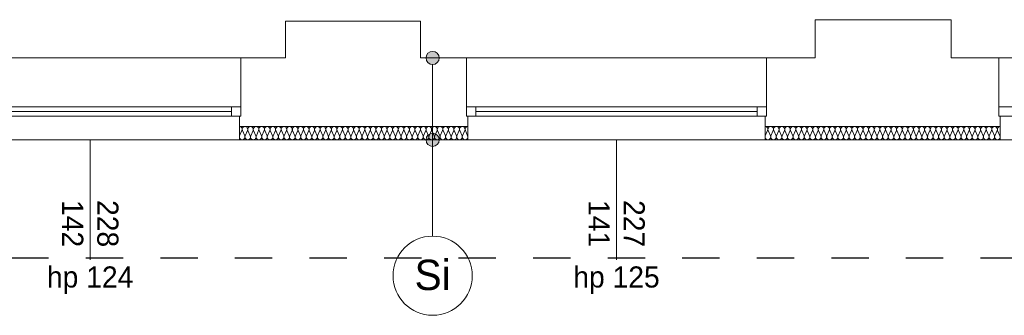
# Model space of a CAD drawing. Extents: x -528673 to -468586, y 24609 to 131944.
# Tile 14 of 87: x -485373 to -477919, y 27035 to 29275. Entities that reach past the tile are written whole.
import ezdxf

# ---------------------------------------------------------------- set-up
doc = ezdxf.new("R2010")
doc.units = 0
doc.header["$MEASUREMENT"] = 0
doc.linetypes.add('Dashed', pattern=[564.444447, 282.222223, -282.222223])
for name, color, linetype in [('#PODKŁAD', 252, 'Continuous'), ('Arch opisy', 252, 'Continuous'), ('Inwent Izolacje', 252, 'Continuous')]:
    doc.layers.add(name, color=color, linetype=linetype)
for name, color, linetype, lineweight in [('Arch opisy_Nr_Pióra__1', 252, 'Continuous', 25), ('Arch opisy_Nr_Pióra__21', 252, 'Continuous', 9), ('Inwent Izolacje_Nr_Pióra__2', 252, 'Continuous', 13), ('INWENT. OKNA_Nr_Pióra__21', 252, 'Continuous', 9), ('INWENT. OKNA_Nr_Pióra__5', 252, 'Continuous', 13), ('INWENT.ŚCIANY_Nr_Pióra__1', 252, 'Continuous', 25), ('INWENT.ŚCIANY_Nr_Pióra__20', 252, 'Continuous', 60), ('INWENT.ŚCIANY_Nr_Pióra__21', 252, 'Continuous', 9), ('INWENT.ŚCIANY_Nr_Pióra__3', 252, 'Continuous', 13)]:
    doc.layers.add(name, color=color, linetype=linetype, lineweight=lineweight)
doc.styles.add('GENERATED_STYLE_5', font='txt')

# ---------------------------------------------------------------- blocks, each defined once
blk = doc.blocks.new('Izolacja cieplna 14_156', base_point=(-477950.2, 28464.5))
at = {"layer": 'Inwent Izolacje_Nr_Pióra__2', "linetype": 'Continuous'}
for p, q in [((-479710.8, 28434.7), (-479728.4, 28394.3)), ((-479689.6, 28394.3), (-479707.2, 28434.7)), ((-479668.4, 28434.7), (-479686, 28394.3)), ((-479647.2, 28394.3), (-479664.8, 28434.7)), ((-479626, 28434.7), (-479643.6, 28394.3)), ((-479604.8, 28394.3), (-479622.5, 28434.7)), ((-479583.6, 28434.7), (-479601.3, 28394.3)), ((-479562.4, 28394.3), (-479580.1, 28434.7)), ((-479541.3, 28434.7), (-479558.9, 28394.3)), ((-479520.1, 28394.3), (-479537.7, 28434.7)), ((-479498.9, 28434.7), (-479516.5, 28394.3)), ((-479477.7, 28394.3), (-479495.3, 28434.7)), ((-479456.5, 28434.7), (-479474.1, 28394.3)), ((-479435.3, 28394.3), (-479452.9, 28434.7)), ((-479414.1, 28434.7), (-479431.7, 28394.3)), ((-479392.9, 28394.3), (-479410.5, 28434.7)), ((-479371.7, 28434.7), (-479389.4, 28394.3)), ((-479350.5, 28394.3), (-479368.2, 28434.7)), ((-479329.3, 28434.7), (-479347, 28394.3)), ((-479308.2, 28394.3), (-479325.8, 28434.7)), ((-479287, 28434.7), (-479304.6, 28394.3)), ((-479265.8, 28394.3), (-479283.4, 28434.7)), ((-479244.6, 28434.7), (-479262.2, 28394.3)), ((-479223.4, 28394.3), (-479241, 28434.7)), ((-479202.2, 28434.7), (-479219.8, 28394.3)), ((-479181, 28394.3), (-479198.6, 28434.7)), ((-479159.8, 28434.7), (-479177.5, 28394.3)), ((-479138.6, 28394.3), (-479156.3, 28434.7)), ((-479117.4, 28434.7), (-479135.1, 28394.3)), ((-479096.3, 28394.3), (-479113.9, 28434.7)), ((-479075.1, 28434.7), (-479092.7, 28394.3)), ((-479053.9, 28394.3), (-479071.5, 28434.7)), ((-479032.7, 28434.7), (-479050.3, 28394.3)), ((-479011.5, 28394.3), (-479029.1, 28434.7)), ((-478990.3, 28434.7), (-479007.9, 28394.3)), ((-478969.1, 28394.3), (-478986.7, 28434.7)), ((-478947.9, 28434.7), (-478965.5, 28394.3)), ((-478926.7, 28394.3), (-478944.4, 28434.7)), ((-478905.5, 28434.7), (-478923.2, 28394.3)), ((-478884.3, 28394.3), (-478902, 28434.7)), ((-478863.2, 28434.7), (-478880.8, 28394.3)), ((-478842, 28394.3), (-478859.6, 28434.7)), ((-478820.8, 28434.7), (-478838.4, 28394.3)), ((-478799.6, 28394.3), (-478817.2, 28434.7)), ((-478778.4, 28434.7), (-478796, 28394.3)), ((-478757.2, 28394.3), (-478774.8, 28434.7)), ((-478736, 28434.7), (-478753.6, 28394.3)), ((-478714.8, 28394.3), (-478732.5, 28434.7)), ((-478693.6, 28434.7), (-478711.3, 28394.3)), ((-478672.4, 28394.3), (-478690.1, 28434.7)), ((-478651.3, 28434.7), (-478668.9, 28394.3)), ((-478630.1, 28394.3), (-478647.7, 28434.7)), ((-478608.9, 28434.7), (-478626.5, 28394.3)), ((-478587.7, 28394.3), (-478605.3, 28434.7)), ((-478566.5, 28434.7), (-478584.1, 28394.3)), ((-478545.3, 28394.3), (-478562.9, 28434.7)), ((-478524.1, 28434.7), (-478541.7, 28394.3)), ((-478502.9, 28394.3), (-478520.5, 28434.7)), ((-478481.7, 28434.7), (-478499.4, 28394.3)), ((-478460.5, 28394.3), (-478478.2, 28434.7)), ((-478439.3, 28434.7), (-478457, 28394.3)), ((-478418.2, 28394.3), (-478435.8, 28434.7)), ((-478397, 28434.7), (-478414.6, 28394.3)), ((-478375.8, 28394.3), (-478393.4, 28434.7)), ((-478354.6, 28434.7), (-478372.2, 28394.3)), ((-478333.4, 28394.3), (-478351, 28434.7)), ((-478312.2, 28434.7), (-478329.8, 28394.3)), ((-478291, 28394.3), (-478308.6, 28434.7)), ((-478269.8, 28434.7), (-478287.5, 28394.3)), ((-478248.6, 28394.3), (-478266.3, 28434.7)), ((-478227.4, 28434.7), (-478245.1, 28394.3)), ((-478206.3, 28394.3), (-478223.9, 28434.7)), ((-478185.1, 28434.7), (-478202.7, 28394.3)), ((-478163.9, 28394.3), (-478181.5, 28434.7)), ((-478142.7, 28434.7), (-478160.3, 28394.3)), ((-478121.5, 28394.3), (-478139.1, 28434.7)), ((-478100.3, 28434.7), (-478117.9, 28394.3)), ((-478079.1, 28394.3), (-478096.7, 28434.7)), ((-478057.9, 28434.7), (-478075.5, 28394.3)), ((-478036.7, 28394.3), (-478054.4, 28434.7)), ((-478015.5, 28434.7), (-478033.2, 28394.3)), ((-477994.3, 28394.3), (-478012, 28434.7)), ((-477973.2, 28434.7), (-477990.8, 28394.3)), ((-477952, 28394.3), (-477969.6, 28434.7))]:
    blk.add_line(p, q, dxfattribs=at)
for centre, start_param, end_param in [((-479730.2, 28443.3), 1.158004, 3.141593), ((-479687.8, 28443.3), 1.158004, 5.125183), ((-479645.4, 28443.3), 1.158004, 5.125183), ((-479603, 28443.3), 1.158004, 5.125183), ((-479560.7, 28443.3), 1.158004, 5.125183), ((-479518.3, 28443.3), 1.158004, 5.125183), ((-479475.9, 28443.3), 1.158004, 5.125183), ((-479433.5, 28443.3), 1.158004, 5.125183), ((-479391.1, 28443.3), 1.158004, 5.125183), ((-479348.8, 28443.3), 1.158004, 5.125183), ((-479306.4, 28443.3), 1.158004, 5.125183), ((-479264, 28443.3), 1.158004, 5.125183), ((-479221.6, 28443.3), 1.158004, 5.125183), ((-479179.2, 28443.3), 1.158004, 5.125183), ((-479136.9, 28443.3), 1.158004, 5.125183), ((-479094.5, 28443.3), 1.158004, 5.125183), ((-479052.1, 28443.3), 1.158004, 5.125183), ((-479009.7, 28443.3), 1.158004, 5.125183), ((-478967.3, 28443.3), 1.158004, 5.125183), ((-478924.9, 28443.3), 1.158004, 5.125183), ((-478882.6, 28443.3), 1.158004, 5.125183), ((-478840.2, 28443.3), 1.158004, 5.125183), ((-478797.8, 28443.3), 1.158004, 5.125183), ((-478755.4, 28443.3), 1.158004, 5.125183), ((-478713, 28443.3), 1.158004, 5.125183), ((-478670.7, 28443.3), 1.158004, 5.125183), ((-478628.3, 28443.3), 1.158004, 5.125183), ((-478585.9, 28443.3), 1.158004, 5.125183), ((-478543.5, 28443.3), 1.158004, 5.125183), ((-478501.1, 28443.3), 1.158004, 5.125183), ((-478458.8, 28443.3), 1.158004, 5.125183), ((-478416.4, 28443.3), 1.158004, 5.125183), ((-478374, 28443.3), 1.158004, 5.125183), ((-478331.6, 28443.3), 1.158004, 5.125183), ((-478289.2, 28443.3), 1.158004, 5.125183), ((-478246.9, 28443.3), 1.158004, 5.125183), ((-478204.5, 28443.3), 1.158004, 5.125183), ((-478162.1, 28443.3), 1.158004, 5.125183), ((-478119.7, 28443.3), 1.158004, 5.125183), ((-478077.3, 28443.3), 1.158004, 5.125183), ((-478034.9, 28443.3), 1.158004, 5.125183), ((-477992.6, 28443.3), 1.158004, 5.125183), ((-477950.2, 28443.3), 3.141593, 5.125182), ((-479709, 28385.8), 4.299595, 8.266775), ((-479666.6, 28385.8), 4.299595, 8.266775), ((-479624.2, 28385.8), 4.299595, 8.266775), ((-479581.9, 28385.8), 4.299595, 8.266775), ((-479539.5, 28385.8), 4.299595, 8.266775), ((-479497.1, 28385.8), 4.299595, 8.266775), ((-479454.7, 28385.8), 4.299595, 8.266775), ((-479412.3, 28385.8), 4.299595, 8.266775), ((-479369.9, 28385.8), 4.299595, 8.266775), ((-479327.6, 28385.8), 4.299595, 8.266775), ((-479285.2, 28385.8), 4.299595, 8.266775), ((-479242.8, 28385.8), 4.299595, 8.266775), ((-479200.4, 28385.8), 4.299595, 8.266775), ((-479158, 28385.8), 4.299595, 8.266775), ((-479115.7, 28385.8), 4.299595, 8.266775), ((-479073.3, 28385.8), 4.299595, 8.266775), ((-479030.9, 28385.8), 4.299595, 8.266775), ((-478988.5, 28385.8), 4.299595, 8.266775), ((-478946.1, 28385.8), 4.299595, 8.266775), ((-478903.8, 28385.8), 4.299595, 8.266775), ((-478861.4, 28385.8), 4.299595, 8.266775), ((-478819, 28385.8), 4.299595, 8.266775), ((-478776.6, 28385.8), 4.299595, 8.266775), ((-478734.2, 28385.8), 4.299595, 8.266775), ((-478691.9, 28385.8), 4.299595, 8.266775), ((-478649.5, 28385.8), 4.299595, 8.266775), ((-478607.1, 28385.8), 4.299595, 8.266775), ((-478564.7, 28385.8), 4.299595, 8.266775), ((-478522.3, 28385.8), 4.299595, 8.266775), ((-478479.9, 28385.8), 4.299595, 8.266775), ((-478437.6, 28385.8), 4.299595, 8.266775), ((-478395.2, 28385.8), 4.299595, 8.266775), ((-478352.8, 28385.8), 4.299595, 8.266775), ((-478310.4, 28385.8), 4.299595, 8.266775), ((-478268, 28385.8), 4.299595, 8.266775), ((-478225.7, 28385.8), 4.299595, 8.266775), ((-478183.3, 28385.8), 4.299595, 8.266775), ((-478140.9, 28385.8), 4.299595, 8.266775), ((-478098.5, 28385.8), 4.299595, 8.266775), ((-478056.1, 28385.8), 4.299595, 8.266775), ((-478013.8, 28385.8), 4.299595, 8.266775), ((-477971.4, 28385.8), 4.299595, 8.266775)]:
    blk.add_ellipse(centre, major_axis=(0, -21.3), ratio=0.996364, start_param=start_param, end_param=end_param, dxfattribs=at)
blk = doc.blocks.new('Izolacja cieplna 14_157', base_point=(-481980.2, 28464.5))
at = {"layer": 'Inwent Izolacje_Nr_Pióra__2', "linetype": 'Continuous'}
for p, q in [((-483690.9, 28434.7), (-483708.4, 28394.3)), ((-483669.8, 28394.3), (-483687.3, 28434.7)), ((-483648.7, 28434.7), (-483666.2, 28394.3)), ((-483627.6, 28394.3), (-483645.1, 28434.7)), ((-483606.5, 28434.7), (-483624, 28394.3)), ((-483585.4, 28394.3), (-483602.9, 28434.7)), ((-483564.3, 28434.7), (-483581.8, 28394.3)), ((-483543.2, 28394.3), (-483560.7, 28434.7)), ((-483522.1, 28434.7), (-483539.6, 28394.3)), ((-483501, 28394.3), (-483518.5, 28434.7)), ((-483479.9, 28434.7), (-483497.4, 28394.3)), ((-483458.8, 28394.3), (-483476.3, 28434.7)), ((-483437.7, 28434.7), (-483455.2, 28394.3)), ((-483416.6, 28394.3), (-483434.1, 28434.7)), ((-483395.5, 28434.7), (-483413, 28394.3)), ((-483374.4, 28394.3), (-483391.9, 28434.7)), ((-483353.3, 28434.7), (-483370.9, 28394.3)), ((-483332.2, 28394.3), (-483349.8, 28434.7)), ((-483311.1, 28434.7), (-483328.7, 28394.3)), ((-483290, 28394.3), (-483307.6, 28434.7)), ((-483268.9, 28434.7), (-483286.5, 28394.3)), ((-483247.8, 28394.3), (-483265.4, 28434.7)), ((-483226.7, 28434.7), (-483244.3, 28394.3)), ((-483205.6, 28394.3), (-483223.2, 28434.7)), ((-483184.5, 28434.7), (-483202.1, 28394.3)), ((-483163.4, 28394.3), (-483181, 28434.7)), ((-483142.3, 28434.7), (-483159.9, 28394.3)), ((-483121.2, 28394.3), (-483138.8, 28434.7)), ((-483100.1, 28434.7), (-483117.7, 28394.3)), ((-483079, 28394.3), (-483096.6, 28434.7)), ((-483057.9, 28434.7), (-483075.5, 28394.3)), ((-483036.8, 28394.3), (-483054.4, 28434.7)), ((-483015.7, 28434.7), (-483033.3, 28394.3)), ((-482994.6, 28394.3), (-483012.2, 28434.7)), ((-482973.5, 28434.7), (-482991.1, 28394.3)), ((-482952.4, 28394.3), (-482970, 28434.7)), ((-482931.3, 28434.7), (-482948.9, 28394.3)), ((-482910.3, 28394.3), (-482927.8, 28434.7)), ((-482889.2, 28434.7), (-482906.7, 28394.3)), ((-482868.1, 28394.3), (-482885.6, 28434.7)), ((-482847, 28434.7), (-482864.5, 28394.3)), ((-482825.9, 28394.3), (-482843.4, 28434.7)), ((-482804.8, 28434.7), (-482822.3, 28394.3)), ((-482783.7, 28394.3), (-482801.2, 28434.7)), ((-482762.6, 28434.7), (-482780.1, 28394.3)), ((-482741.5, 28394.3), (-482759, 28434.7)), ((-482720.4, 28434.7), (-482737.9, 28394.3)), ((-482699.3, 28394.3), (-482716.8, 28434.7)), ((-482678.2, 28434.7), (-482695.7, 28394.3)), ((-482657.1, 28394.3), (-482674.6, 28434.7)), ((-482636, 28434.7), (-482653.5, 28394.3)), ((-482614.9, 28394.3), (-482632.4, 28434.7)), ((-482593.8, 28434.7), (-482611.3, 28394.3)), ((-482572.7, 28394.3), (-482590.2, 28434.7)), ((-482551.6, 28434.7), (-482569.1, 28394.3)), ((-482530.5, 28394.3), (-482548, 28434.7)), ((-482509.4, 28434.7), (-482526.9, 28394.3)), ((-482488.3, 28394.3), (-482505.9, 28434.7)), ((-482467.2, 28434.7), (-482484.8, 28394.3)), ((-482446.1, 28394.3), (-482463.7, 28434.7)), ((-482425, 28434.7), (-482442.6, 28394.3)), ((-482403.9, 28394.3), (-482421.5, 28434.7)), ((-482382.8, 28434.7), (-482400.4, 28394.3)), ((-482361.7, 28394.3), (-482379.3, 28434.7)), ((-482340.6, 28434.7), (-482358.2, 28394.3)), ((-482319.5, 28394.3), (-482337.1, 28434.7)), ((-482298.4, 28434.7), (-482316, 28394.3)), ((-482277.3, 28394.3), (-482294.9, 28434.7)), ((-482256.2, 28434.7), (-482273.8, 28394.3)), ((-482235.1, 28394.3), (-482252.7, 28434.7)), ((-482214, 28434.7), (-482231.6, 28394.3)), ((-482192.9, 28394.3), (-482210.5, 28434.7)), ((-482171.8, 28434.7), (-482189.4, 28394.3)), ((-482150.7, 28394.3), (-482168.3, 28434.7)), ((-482129.6, 28434.7), (-482147.2, 28394.3)), ((-482108.5, 28394.3), (-482126.1, 28434.7)), ((-482087.4, 28434.7), (-482105, 28394.3)), ((-482066.3, 28394.3), (-482083.9, 28434.7)), ((-482045.3, 28434.7), (-482062.8, 28394.3)), ((-482024.2, 28394.3), (-482041.7, 28434.7)), ((-482003.1, 28434.7), (-482020.6, 28394.3)), ((-481982, 28394.3), (-481999.5, 28434.7))]:
    blk.add_line(p, q, dxfattribs=at)
for centre, start_param, end_param in [((-483710.2, 28443.3), 1.158004, 3.141593), ((-483668, 28443.3), 1.158004, 5.125183), ((-483625.8, 28443.3), 1.158004, 5.125183), ((-483583.6, 28443.3), 1.158004, 5.125183), ((-483541.4, 28443.3), 1.158004, 5.125183), ((-483499.2, 28443.3), 1.158004, 5.125183), ((-483457, 28443.3), 1.158004, 5.125183), ((-483414.8, 28443.3), 1.158004, 5.125183), ((-483372.6, 28443.3), 1.158004, 5.125183), ((-483330.4, 28443.3), 1.158004, 5.125183), ((-483288.2, 28443.3), 1.158004, 5.125183), ((-483246, 28443.3), 1.158004, 5.125183), ((-483203.8, 28443.3), 1.158004, 5.125183), ((-483161.6, 28443.3), 1.158004, 5.125183), ((-483119.5, 28443.3), 1.158004, 5.125183), ((-483077.3, 28443.3), 1.158004, 5.125183), ((-483035.1, 28443.3), 1.158004, 5.125183), ((-482992.9, 28443.3), 1.158004, 5.125183), ((-482950.7, 28443.3), 1.158004, 5.125183), ((-482908.5, 28443.3), 1.158004, 5.125183), ((-482866.3, 28443.3), 1.158004, 5.125183), ((-482824.1, 28443.3), 1.158004, 5.125183), ((-482781.9, 28443.3), 1.158004, 5.125183), ((-482739.7, 28443.3), 1.158004, 5.125183), ((-482697.5, 28443.3), 1.158004, 5.125183), ((-482655.3, 28443.3), 1.158004, 5.125183), ((-482613.1, 28443.3), 1.158004, 5.125183), ((-482570.9, 28443.3), 1.158004, 5.125183), ((-482528.7, 28443.3), 1.158004, 5.125183), ((-482486.5, 28443.3), 1.158004, 5.125183), ((-482444.3, 28443.3), 1.158004, 5.125183), ((-482402.1, 28443.3), 1.158004, 5.125183), ((-482359.9, 28443.3), 1.158004, 5.125183), ((-482317.7, 28443.3), 1.158004, 5.125183), ((-482275.6, 28443.3), 1.158004, 5.125183), ((-482233.4, 28443.3), 1.158004, 5.125183), ((-482191.2, 28443.3), 1.158004, 5.125183), ((-482149, 28443.3), 1.158004, 5.125183), ((-482106.8, 28443.3), 1.158004, 5.125183), ((-482064.6, 28443.3), 1.158004, 5.125183), ((-482022.4, 28443.3), 1.158004, 5.125183), ((-481980.2, 28443.3), 3.141593, 5.125182), ((-483689.1, 28385.8), 4.299595, 8.266775), ((-483646.9, 28385.8), 4.299595, 8.266775), ((-483604.7, 28385.8), 4.299595, 8.266775), ((-483562.5, 28385.8), 4.299595, 8.266775), ((-483520.3, 28385.8), 4.299595, 8.266775), ((-483478.1, 28385.8), 4.299595, 8.266775), ((-483435.9, 28385.8), 4.299595, 8.266775), ((-483393.7, 28385.8), 4.299595, 8.266775), ((-483351.5, 28385.8), 4.299595, 8.266775), ((-483309.3, 28385.8), 4.299595, 8.266775), ((-483267.1, 28385.8), 4.299595, 8.266775), ((-483224.9, 28385.8), 4.299595, 8.266775), ((-483182.7, 28385.8), 4.299595, 8.266775), ((-483140.6, 28385.8), 4.299595, 8.266775), ((-483098.4, 28385.8), 4.299595, 8.266775), ((-483056.2, 28385.8), 4.299595, 8.266775), ((-483014, 28385.8), 4.299595, 8.266775), ((-482971.8, 28385.8), 4.299595, 8.266775), ((-482929.6, 28385.8), 4.299595, 8.266775), ((-482887.4, 28385.8), 4.299595, 8.266775), ((-482845.2, 28385.8), 4.299595, 8.266775), ((-482803, 28385.8), 4.299595, 8.266775), ((-482760.8, 28385.8), 4.299595, 8.266775), ((-482718.6, 28385.8), 4.299595, 8.266775), ((-482676.4, 28385.8), 4.299595, 8.266775), ((-482634.2, 28385.8), 4.299595, 8.266775), ((-482592, 28385.8), 4.299595, 8.266775), ((-482549.8, 28385.8), 4.299595, 8.266775), ((-482507.6, 28385.8), 4.299595, 8.266775), ((-482465.4, 28385.8), 4.299595, 8.266775), ((-482423.2, 28385.8), 4.299595, 8.266775), ((-482381, 28385.8), 4.299595, 8.266775), ((-482338.8, 28385.8), 4.299595, 8.266775), ((-482296.6, 28385.8), 4.299595, 8.266775), ((-482254.5, 28385.8), 4.299595, 8.266775), ((-482212.3, 28385.8), 4.299595, 8.266775), ((-482170.1, 28385.8), 4.299595, 8.266775), ((-482127.9, 28385.8), 4.299595, 8.266775), ((-482085.7, 28385.8), 4.299595, 8.266775), ((-482043.5, 28385.8), 4.299595, 8.266775), ((-482001.3, 28385.8), 4.299595, 8.266775)]:
    blk.add_ellipse(centre, major_axis=(0, -21.3), ratio=0.991995, start_param=start_param, end_param=end_param, dxfattribs=at)
blk = doc.blocks.new('Linia_95', base_point=(-482247.1, 28984.5))
at = {"layer": 'Arch opisy_Nr_Pióra__21', "linetype": 'Continuous'}
for points in [[(-482197.1, 28984.5), (-482200.9, 29003.7), (-482211.7, 29019.9), (-482227.9, 29030.7), (-482247.1, 29034.5), (-482266.2, 29030.7), (-482282.4, 29019.9), (-482293.2, 29003.7), (-482297.1, 28984.5), (-482293.2, 28965.4), (-482282.4, 28949.2), (-482266.2, 28938.3), (-482247.1, 28934.5), (-482227.9, 28938.3), (-482211.7, 28949.2), (-482200.9, 28965.4)], [(-482197.1, 28364.5), (-482200.9, 28383.7), (-482211.7, 28399.9), (-482227.9, 28410.7), (-482247.1, 28414.5), (-482266.2, 28410.7), (-482282.4, 28399.9), (-482293.2, 28383.7), (-482297.1, 28364.5), (-482293.2, 28345.4), (-482282.4, 28329.2), (-482266.2, 28318.3), (-482247.1, 28314.5), (-482227.9, 28318.3), (-482211.7, 28329.2), (-482200.9, 28345.4)]]:
    blk.add_hatch(color=256, dxfattribs=at).paths.add_polyline_path(points, flags=0)
blk.add_line((-482247.1, 28934.5), (-482247.1, 28414.5), dxfattribs=at)
for centre in [(-482247.1, 28984.5), (-482247.1, 28364.5)]:
    blk.add_circle(centre, 50, dxfattribs=at)
blk = doc.blocks.new('Linia_96', base_point=(-482247.1, 28464.5))
at = {"layer": 'Arch opisy_Nr_Pióra__21', "linetype": 'Continuous'}
blk.add_line((-482247.1, 28464.5), (-482247.1, 27634.7), dxfattribs=at)
blk.add_circle((-482247.1, 27334.7), 300, dxfattribs=at)
blk = doc.blocks.new('PARTER')
at = {"layer": 'INWENT. OKNA_Nr_Pióra__5', "color": 252, "linetype": 'Continuous', "lineweight": 15}
for p, q in [((-485980.2, 28614.5), (-483700.2, 28614.5)), ((-485910.2, 28579.5), (-483770.2, 28579.5)), ((-483770.2, 28614.5), (-483770.2, 28544.5)), ((-483700.2, 28614.5), (-483700.2, 28544.5)), ((-481990.2, 28614.5), (-481990.2, 28544.5)), ((-481990.2, 28614.5), (-479720.2, 28614.5)), ((-481920.2, 28614.5), (-481920.2, 28544.5)), ((-481920.2, 28579.5), (-479790.2, 28579.5)), ((-479790.2, 28614.5), (-479790.2, 28544.5)), ((-479720.2, 28614.5), (-479720.2, 28544.5)), ((-477960.2, 28614.5), (-477960.2, 28544.5)), ((-477960.2, 28614.5), (-475690.2, 28614.5)), ((-485980.2, 28544.5), (-483700.2, 28544.5)), ((-481990.2, 28544.5), (-479720.2, 28544.5)), ((-477960.2, 28544.5), (-475690.2, 28544.5)), ((-484840.2, 28364.5), (-484840.2, 27454.5)), ((-480855.2, 28364.5), (-480855.2, 27454.5))]:
    blk.add_line(p, q, dxfattribs=at)
at = {"layer": 'INWENT.ŚCIANY_Nr_Pióra__1', "color": 252, "linetype": 'Continuous', "lineweight": 15}
for p, q in [((-483360.2, 28984.5), (-483360.2, 29264.5)), ((-483360.2, 29264.5), (-482340.2, 29264.5)), ((-482340.2, 29264.5), (-482340.2, 28984.5)), ((-479350.2, 28984.5), (-479350.2, 29274.5)), ((-479350.2, 29274.5), (-478320.2, 29274.5)), ((-478320.2, 29274.5), (-478320.2, 28984.5)), ((-483700.2, 28984.5), (-483700.2, 28544.5)), ((-483700.2, 28984.5), (-483360.2, 28984.5)), ((-482340.2, 28984.5), (-481990.2, 28984.5)), ((-481990.2, 28984.5), (-481990.2, 28544.5)), ((-479720.2, 28984.5), (-479720.2, 28544.5)), ((-479720.2, 28984.5), (-479350.2, 28984.5)), ((-478320.2, 28984.5), (-477960.2, 28984.5)), ((-477960.2, 28984.5), (-477960.2, 28544.5)), ((-483700.2, 28544.5), (-483710.2, 28544.5)), ((-483710.2, 28544.5), (-483710.2, 28464.5)), ((-481990.2, 28544.5), (-481980.2, 28544.5)), ((-481980.2, 28544.5), (-481980.2, 28464.5)), ((-479720.2, 28544.5), (-479730.2, 28544.5)), ((-479730.2, 28544.5), (-479730.2, 28464.5)), ((-477960.2, 28544.5), (-477950.2, 28544.5)), ((-477950.2, 28544.5), (-477950.2, 28464.5)), ((-483710.2, 28464.5), (-481980.2, 28464.5)), ((-479730.2, 28464.5), (-477950.2, 28464.5))]:
    blk.add_line(p, q, dxfattribs=at)
at = {"layer": 'INWENT.ŚCIANY_Nr_Pióra__20', "color": 252, "linetype": 'Dashed', "lineweight": 30}
blk.add_line((-493903.7, 27470.7), (-469728.7, 27470.7), dxfattribs=at)
at = {"layer": 'INWENT.ŚCIANY_Nr_Pióra__21', "color": 252, "linetype": 'Continuous', "lineweight": 15}
for p, q in [((-485980.2, 28984.5), (-483700.2, 28984.5)), ((-481990.2, 28984.5), (-479720.2, 28984.5)), ((-477960.2, 28984.5), (-475690.2, 28984.5)), ((-483710.2, 28364.5), (-485970.2, 28364.5)), ((-481980.2, 28364.5), (-479730.2, 28364.5)), ((-477950.2, 28364.5), (-475700.2, 28364.5))]:
    blk.add_line(p, q, dxfattribs=at)
at = {"layer": 'INWENT.ŚCIANY_Nr_Pióra__3', "color": 252, "linetype": 'Continuous', "lineweight": 15}
for p, q in [((-483710.2, 28464.5), (-483710.2, 28364.5)), ((-481980.2, 28464.5), (-481980.2, 28364.5)), ((-479730.2, 28464.5), (-479730.2, 28364.5)), ((-477950.2, 28464.5), (-477950.2, 28364.5)), ((-483710.2, 28364.5), (-481980.2, 28364.5)), ((-479730.2, 28364.5), (-477950.2, 28364.5))]:
    blk.add_line(p, q, dxfattribs=at)
at = {"layer": 'Arch opisy', "color": 252, "linetype": 'Continuous', "lineweight": 15}
for name, p in [('Linia_95', (-482247.1, 28984.5)), ('Linia_96', (-482247.1, 28464.5))]:
    blk.add_blockref(name, p, dxfattribs=at)
at = {"layer": 'Inwent Izolacje', "color": 252, "linetype": 'Continuous', "lineweight": 15}
for name, p in [('Izolacja cieplna 14_157', (-481980.2, 28464.5)), ('Izolacja cieplna 14_156', (-477950.2, 28464.5))]:
    blk.add_blockref(name, p, dxfattribs=at)
at = {"layer": 'Arch opisy_Nr_Pióra__1', "color": 252, "linetype": 'Continuous', "lineweight": 15, "insert": (-482247.1, 27456.1), "char_height": 230, "attachment_point": 2, "style": 'GENERATED_STYLE_5'}
blk.add_mtext('{Si}', dxfattribs=at)
at = {"layer": 'INWENT. OKNA_Nr_Pióra__21', "color": 252, "linetype": 'Continuous', "lineweight": 15, "char_height": 160, "width": 709.227, "attachment_point": 2, "rotation": 270, "line_spacing_factor": 0.997246, "style": 'GENERATED_STYLE_5'}
for s, insert in [('{228\\P142}', (-484626, 27729.5)), ('{227\\P141}', (-480641, 27729.5))]:
    blk.add_mtext(s, dxfattribs=dict(at, insert=insert))
at = {"layer": 'INWENT. OKNA_Nr_Pióra__21', "color": 252, "linetype": 'Continuous', "lineweight": 15, "char_height": 160, "attachment_point": 2, "style": 'GENERATED_STYLE_5'}
for s, insert in [('{hp 124}', (-484840.2, 27405.2)), ('{hp 125}', (-480855.2, 27405.2))]:
    blk.add_mtext(s, dxfattribs=dict(at, insert=insert))

msp = doc.modelspace()

# ---------------------------------------------------------------- block references
at = {"layer": '#PODKŁAD'}
msp.add_blockref('PARTER', (0, 0), dxfattribs=at)

doc.saveas('drawing.dxf')
